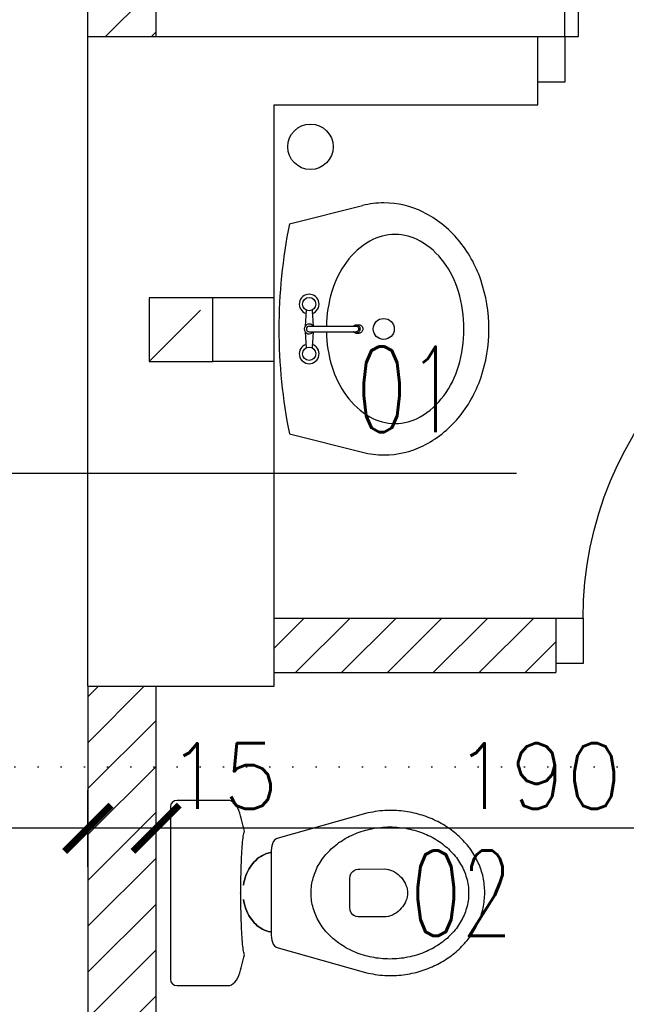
# Model space of a CAD drawing. Header units: millimetres. Extents: x 31969 to 285678, y -69766 to -5517.
# Tile 17 of 37: x 141971 to 142105, y -10573 to -10356. Entities that reach past the tile are written whole.
import ezdxf
from ezdxf.lldxf.tags import DXFTag

# ---------------------------------------------------------------- set-up
doc = ezdxf.new("R2010")
doc.units = ezdxf.units.MM
doc.linetypes.add('DOT', pattern=[0.25, 0, -0.25])
doc.linetypes.add('KRE_16_8', pattern=[24, 16, -8])
for name, color, linetype in [('a-opis 1', 3, 'Continuous'), ('a-opis 3', 15, 'Continuous'), ('a-opis technologii 2', 12, 'Continuous'), ('a-przekrój 1', 3, 'Continuous'), ('a-przekrój 2', 251, 'Continuous'), ('a-stolarka drzwiowa', 3, 'Continuous'), ('a-wentylacja', 3, 'Continuous'), ('a-wymiary', 11, 'Continuous'), ('a-wyposażenie', 84, 'Continuous'), ('a-ściany działowe projektowane', 5, 'Continuous'), ('a-ściany istniejące murowane', 6, 'Continuous')]:
    doc.layers.add(name, color=color, linetype=linetype)
doc.styles.add('MAREK', font='simplex.shx')
doc.styles.add('RS01507', font='romans.shx', dxfattribs={"width": 0.7, "height": 0.15})
tags = doc.linetypes.add('DASHED', pattern=[0.75, 0.5, -0.25]).pattern_tags.tags
tags[6:7] = [DXFTag(74, 4), DXFTag(75, 0), DXFTag(340, '0'), DXFTag(46, 1.0), DXFTag(50, 0.0), DXFTag(44, 0.0), DXFTag(45, 0.0)]
tags[4:5] = [DXFTag(74, 4), DXFTag(75, 0), DXFTag(340, '0'), DXFTag(46, 1.0), DXFTag(50, 0.0), DXFTag(44, 0.0), DXFTag(45, 0.0)]
doc.dimstyles.new('MAREK', dxfattribs={"dimscale": 0.85, "dimtxt": 17, "dimasz": 12, "dimexe": 10, "dimexo": 0.625, "dimgap": 5, "dimtad": 1, "dimdec": 1, "dimdsep": 46, "dimtxsty": 'MAREK', "dimblk1": 'ARCHTICK', "dimblk2": 'ARCHTICK', "dimsah": 1, "dimcen": 2.5, "dimdle": 10, "dimadec": 0, "dimazin": 0, "dimtfac": 1, "dimtdec": 1, "dimtmove": 1, "dimatfit": 3, "dimldrblk": 'ARCHTICK', "dimfxl": 0, "dimtolj": 1, "dimtzin": 0, "dimarcsym": 0})

# ---------------------------------------------------------------- blocks, each defined once
blk = doc.blocks.new('A$C742963B9')
at = {"layer": 'a-stolarka drzwiowa'}
for p, q in [((6, 88.49), (0, 88.49)), ((6, 78.49), (6, 88.49)), ((86, 78.49), (86, 88.49)), ((86, 88.49), (92, 88.49)), ((0, 78.49), (6, 78.49)), ((86, 78.49), (83, 78.49)), ((83, 78.49), (83, 0)), ((92, 78.49), (86, 78.49)), ((86, 78.49), (86, 0)), ((83, 0), (86, 0))]:
    blk.add_line(p, q, dxfattribs=at)
at = {"layer": 'a-stolarka drzwiowa', "linetype": 'DASHED', "lineweight": 25, "ltscale": 20}
blk.add_arc((84.5, 78.49), 78.5, 180, 268.9051, dxfattribs=at)
blk = doc.blocks.new('A$C42BE72CD')
at = {"layer": 'a-stolarka drzwiowa'}
for p, q in [((6, 99.95), (0, 99.95)), ((6, 89.95), (6, 99.95)), ((96, 89.95), (96, 99.95)), ((96, 99.95), (102, 99.95)), ((0, 89.95), (6, 89.95)), ((6, 89.95), (9, 89.95)), ((6, 89.95), (6, 0)), ((9, 89.95), (9, 0)), ((102, 89.95), (96, 89.95)), ((9, 0), (6, 0))]:
    blk.add_line(p, q, dxfattribs=at)
at = {"layer": 'a-stolarka drzwiowa', "linetype": 'DASHED', "lineweight": 25, "ltscale": 20}
blk.add_arc((6, 89.95), 90, 271.9102, 0, dxfattribs=at)
blk = doc.blocks.new('_ARCHTICK')
at = {"color": 0, "linetype": 'ByBlock', "const_width": 0.15}
blk.add_lwpolyline([(-0.5, -0.5), (0.5, 0.5)], dxfattribs=at)
blk = doc.blocks.new('*D1402')
at = {"layer": 'a-wymiary', "color": 0, "lineweight": -2, "ltscale": 100}
for p, q in [((142001.07, -10542.86), (142001.07, -10525.86)), ((142191.07, -10542.86), (142191.07, -10525.86)), ((142199.57, -10534.36), (141992.57, -10534.36))]:
    blk.add_line(p, q, dxfattribs=at)
at = {"layer": 'DEFPOINTS', "color": 0}
for p in [(142001.07, -10534.36), (142001.07, -10543.83), (142191.07, -10543.83)]:
    blk.add_point(p, dxfattribs=at)
at = {"layer": 'a-wymiary', "color": 0, "linetype": 'ByBlock', "lineweight": -2, "xscale": 10.2, "yscale": 10.2, "zscale": 10.2, "rotation": 180}
blk.add_blockref('_ARCHTICK', (142001.07, -10534.36), dxfattribs=at)
at = {"layer": 'a-wymiary', "color": 0, "linetype": 'ByBlock', "lineweight": -2, "xscale": 10.2, "yscale": 10.2, "zscale": 10.2}
blk.add_blockref('_ARCHTICK', (142191.07, -10534.36), dxfattribs=at)
at = {"layer": 'a-wymiary', "color": 0, "ltscale": 100, "insert": (142085.14, -10522.88), "char_height": 14.45, "attachment_point": 5, "style": 'MAREK'}
blk.add_mtext('\\A1;190', dxfattribs=at)
blk = doc.blocks.new('*D1403')
at = {"layer": 'a-wymiary', "color": 0, "lineweight": -2, "ltscale": 100}
for p, q in [((141986.07, -10542.36), (141986.07, -10525.86)), ((142001.07, -10542.86), (142001.07, -10525.86)), ((142009.57, -10534.36), (141977.57, -10534.36))]:
    blk.add_line(p, q, dxfattribs=at)
at = {"layer": 'DEFPOINTS', "color": 0}
for p in [(141986.07, -10534.36), (141986.07, -10542.89), (142001.07, -10543.83)]:
    blk.add_point(p, dxfattribs=at)
at = {"layer": 'a-wymiary', "color": 0, "linetype": 'ByBlock', "lineweight": -2, "xscale": 10.2, "yscale": 10.2, "zscale": 10.2, "rotation": 180}
blk.add_blockref('_ARCHTICK', (141986.07, -10534.36), dxfattribs=at)
at = {"layer": 'a-wymiary', "color": 0, "linetype": 'ByBlock', "lineweight": -2, "xscale": 10.2, "yscale": 10.2, "zscale": 10.2}
blk.add_blockref('_ARCHTICK', (142001.07, -10534.36), dxfattribs=at)
at = {"layer": 'a-wymiary', "color": 0, "ltscale": 100, "insert": (142015.76, -10522.88), "char_height": 14.45, "attachment_point": 5, "style": 'MAREK'}
blk.add_mtext('\\A1;15', dxfattribs=at)
blk = doc.blocks.new('*D1417')
at = {"layer": 'a-wymiary', "color": 0, "lineweight": -2, "ltscale": 100}
for p, q in [((140928.07, -10542.86), (140928.07, -10525.86)), ((141986.07, -10542.86), (141986.07, -10525.86)), ((141994.57, -10534.36), (140919.57, -10534.36))]:
    blk.add_line(p, q, dxfattribs=at)
at = {"layer": 'DEFPOINTS', "color": 0}
for p in [(140928.07, -10534.36), (140928.07, -10544.14), (141986.07, -10544.14)]:
    blk.add_point(p, dxfattribs=at)
at = {"layer": 'a-wymiary', "color": 0, "linetype": 'ByBlock', "lineweight": -2, "xscale": 10.2, "yscale": 10.2, "zscale": 10.2, "rotation": 180}
blk.add_blockref('_ARCHTICK', (140928.07, -10534.36), dxfattribs=at)
at = {"layer": 'a-wymiary', "color": 0, "linetype": 'ByBlock', "lineweight": -2, "xscale": 10.2, "yscale": 10.2, "zscale": 10.2}
blk.add_blockref('_ARCHTICK', (141986.07, -10534.36), dxfattribs=at)
at = {"layer": 'a-wymiary', "color": 0, "ltscale": 100, "insert": (141457.07, -10522.88), "char_height": 14.45, "attachment_point": 5, "style": 'MAREK'}
blk.add_mtext('\\A1;1058', dxfattribs=at)

msp = doc.modelspace()

# ---------------------------------------------------------------- hatches: boundary and pattern name
at = {"layer": 'a-przekrój 2', "ltscale": 0.1}
h = msp.add_hatch(dxfattribs=at)
h.set_pattern_fill('LINE', color=256, scale=2.25, angle=45)
h.paths.add_polyline_path([(142266.07, -10375.1), (142266.07, -10360.1), (142236.07, -10360.1), (142236.07, -10375.1)])
h.paths.add_polyline_path([(142181.07, -10500.1), (142191.07, -10500.1), (142191.07, -10488.1), (142181.07, -10488.1)])
h.paths.add_polyline_path([(142089.07, -10500.1), (142089.07, -10488.1), (142027.07, -10488.1), (142027.07, -10500.1)])
h.paths.add_polyline_path([(142001.07, -10503.1), (141986.07, -10503.1), (141986.07, -10593.1), (142001.07, -10593.1)])
h.paths.add_polyline_path([(142001.07, -10313.1), (141986.07, -10313.1), (141986.07, -10360.1), (142001.07, -10360.1)])

# ---------------------------------------------------------------- linework, layer by layer
at = {"layer": 'a-opis 1', "linetype": 'DOT', "ltscale": 20}
msp.add_line((142148.5, -10520.85), (141936.15, -10520.85), dxfattribs=at)
at = {"layer": 'a-opis 3'}
msp.add_line((141951.83, -10456.2), (142080.41, -10456.2), dxfattribs=at)
at = {"layer": 'a-przekrój 1', "ltscale": 100}
msp.add_circle((142035.06, -10384.35), 5, dxfattribs=at)
at = {"layer": 'a-wentylacja', "linetype": 'KRE_16_8'}
for p, q in [((141999.57, -10431.6), (142013.57, -10417.6)), ((142027.07, -10417.6), (142013.57, -10417.6)), ((142027.07, -10431.6), (142013.57, -10431.6))]:
    msp.add_line(p, q, dxfattribs=at)
msp.add_lwpolyline([(141999.57, -10431.6), (142013.57, -10431.6), (142013.57, -10417.6), (141999.57, -10417.6)], close=True, dxfattribs=at)
at = {"layer": 'a-wyposażenie'}
for p, q in [((142030.43, -10401.33), (142046.52, -10397.29)), ((142034.14, -10420.29), (142033.88, -10423.83)), ((142035.41, -10420.29), (142035.68, -10423.83)), ((142034.78, -10423.83), (142045.12, -10423.83)), ((142045.12, -10423.54), (142045.76, -10423.54)), ((142033.88, -10425.06), (142034.14, -10428.6)), ((142034.78, -10425.06), (142045.12, -10425.06)), ((142035.68, -10425.06), (142035.41, -10428.6)), ((142045.12, -10425.36), (142045.76, -10425.36)), ((142030.43, -10447.56), (142046.52, -10451.6)), ((142005.17, -10528.32), (142004.69, -10528.62)), ((142005.75, -10528.21), (142005.17, -10528.32)), ((142016.94, -10528.21), (142005.75, -10528.21)), ((142017.32, -10528.26), (142016.94, -10528.21)), ((142017.7, -10528.41), (142017.32, -10528.26)), ((142004.36, -10529.07), (142004.24, -10529.62)), ((142004.24, -10529.62), (142004.24, -10548.6)), ((142004.69, -10528.62), (142004.36, -10529.07)), ((142018.07, -10528.67), (142017.7, -10528.41)), ((142018.42, -10529), (142018.07, -10528.67)), ((142018.76, -10529.42), (142018.42, -10529)), ((142019.06, -10529.9), (142018.76, -10529.42)), ((142019.32, -10530.45), (142019.06, -10529.9)), ((142019.53, -10531.05), (142019.32, -10530.45)), ((142050.9, -10530.48), (142050.36, -10530.54)), ((142051.44, -10530.44), (142050.9, -10530.48)), ((142051.99, -10530.42), (142051.44, -10530.44)), ((142052.54, -10530.41), (142051.99, -10530.42)), ((142053.04, -10530.41), (142052.54, -10530.41)), ((142053.53, -10530.43), (142053.04, -10530.41)), ((142054.02, -10530.45), (142053.53, -10530.43)), ((142054.52, -10530.49), (142054.02, -10530.45)), ((142055, -10530.53), (142054.52, -10530.49)), ((142019.68, -10531.59), (142019.53, -10531.05)), ((142019.53, -10531.05), (142019.53, -10531.05)), ((142019.81, -10532.14), (142019.68, -10531.59)), ((142019.95, -10532.71), (142019.81, -10532.14)), ((142047.2, -10531.1), (142027.97, -10536.52)), ((142047.72, -10530.99), (142047.2, -10531.1)), ((142048.24, -10530.88), (142047.72, -10530.99)), ((142048.76, -10530.78), (142048.24, -10530.88)), ((142049.29, -10530.69), (142048.76, -10530.78)), ((142049.82, -10530.61), (142049.29, -10530.69)), ((142050.36, -10530.54), (142049.82, -10530.61)), ((142055.49, -10530.59), (142055, -10530.53)), ((142055.97, -10530.65), (142055.49, -10530.59)), ((142056.44, -10530.73), (142055.97, -10530.65)), ((142056.92, -10530.81), (142056.44, -10530.73)), ((142057.38, -10530.9), (142056.92, -10530.81)), ((142057.85, -10531), (142057.38, -10530.9)), ((142058.31, -10531.11), (142057.85, -10531)), ((142058.77, -10531.23), (142058.31, -10531.11)), ((142059.22, -10531.36), (142058.77, -10531.23)), ((142059.67, -10531.5), (142059.22, -10531.36)), ((142060.11, -10531.64), (142059.67, -10531.5)), ((142060.55, -10531.79), (142060.11, -10531.64)), ((142060.98, -10531.96), (142060.55, -10531.79)), ((142061.41, -10532.13), (142060.98, -10531.96)), ((142061.83, -10532.3), (142061.41, -10532.13)), ((142062.25, -10532.49), (142061.83, -10532.3)), ((142062.66, -10532.68), (142062.25, -10532.49)), ((142063.07, -10532.89), (142062.66, -10532.68)), ((142020.08, -10533.28), (142019.95, -10532.71)), ((142020.22, -10533.86), (142020.08, -10533.28)), ((142020.38, -10534.43), (142020.22, -10533.86)), ((142020.56, -10535), (142020.38, -10534.43)), ((142046.7, -10534.92), (142047.16, -10534.79)), ((142047.16, -10534.79), (142047.63, -10534.66)), ((142047.63, -10534.66), (142048.1, -10534.55)), ((142048.1, -10534.55), (142048.57, -10534.45)), ((142048.57, -10534.45), (142049.05, -10534.36)), ((142049.05, -10534.36), (142049.54, -10534.29)), ((142049.54, -10534.29), (142050.03, -10534.22)), ((142050.03, -10534.22), (142050.52, -10534.17)), ((142050.52, -10534.17), (142051.02, -10534.12)), ((142051.02, -10534.12), (142051.52, -10534.09)), ((142051.52, -10534.09), (142052.03, -10534.07)), ((142052.03, -10534.07), (142052.54, -10534.07)), ((142052.54, -10534.07), (142052.54, -10534.07)), ((142052.54, -10534.07), (142053.05, -10534.07)), ((142053.05, -10534.07), (142053.55, -10534.09)), ((142053.55, -10534.09), (142054.06, -10534.12)), ((142054.06, -10534.12), (142054.55, -10534.17)), ((142054.55, -10534.17), (142055.05, -10534.22)), ((142055.05, -10534.22), (142055.54, -10534.29)), ((142055.54, -10534.29), (142056.02, -10534.36)), ((142056.02, -10534.36), (142056.5, -10534.45)), ((142056.5, -10534.45), (142056.98, -10534.55)), ((142056.98, -10534.55), (142057.45, -10534.66)), ((142057.45, -10534.66), (142057.91, -10534.79)), ((142057.91, -10534.79), (142058.37, -10534.92)), ((142063.47, -10533.09), (142063.07, -10532.89)), ((142063.86, -10533.31), (142063.47, -10533.09)), ((142064.25, -10533.53), (142063.86, -10533.31)), ((142064.64, -10533.77), (142064.25, -10533.53)), ((142065.01, -10534), (142064.64, -10533.77)), ((142065.38, -10534.25), (142065.01, -10534)), ((142065.75, -10534.5), (142065.38, -10534.25)), ((142066.1, -10534.76), (142065.75, -10534.5)), ((142066.45, -10535.03), (142066.1, -10534.76)), ((142020.13, -10537.37), (142020.18, -10536.92)), ((142020.18, -10536.92), (142020.22, -10536.5)), ((142020.22, -10536.5), (142020.27, -10536.13)), ((142020.27, -10536.13), (142020.33, -10535.8)), ((142020.33, -10535.8), (142020.38, -10535.52)), ((142020.38, -10535.52), (142020.44, -10535.3)), ((142020.44, -10535.3), (142020.5, -10535.12)), ((142020.5, -10535.12), (142020.56, -10535)), ((142020.56, -10535), (142020.56, -10535)), ((142027.15, -10536.98), (142026.88, -10537.33)), ((142027.51, -10536.71), (142027.15, -10536.98)), ((142027.97, -10536.52), (142027.51, -10536.71)), ((142041.71, -10537.27), (142042.08, -10537.02)), ((142042.08, -10537.02), (142042.47, -10536.78)), ((142042.47, -10536.78), (142042.86, -10536.55)), ((142042.86, -10536.55), (142043.26, -10536.34)), ((142043.26, -10536.34), (142043.66, -10536.12)), ((142043.66, -10536.12), (142044.08, -10535.92)), ((142044.08, -10535.92), (142044.5, -10535.73)), ((142044.5, -10535.73), (142044.93, -10535.55)), ((142044.93, -10535.55), (142045.36, -10535.38)), ((142045.36, -10535.38), (142045.8, -10535.21)), ((142045.8, -10535.21), (142046.25, -10535.06)), ((142046.25, -10535.06), (142046.7, -10534.92)), ((142058.37, -10534.92), (142058.83, -10535.06)), ((142058.83, -10535.06), (142059.27, -10535.21)), ((142059.27, -10535.21), (142059.71, -10535.38)), ((142059.71, -10535.38), (142060.15, -10535.55)), ((142060.15, -10535.55), (142060.58, -10535.73)), ((142060.58, -10535.73), (142061, -10535.92)), ((142061, -10535.92), (142061.41, -10536.12)), ((142061.41, -10536.12), (142061.82, -10536.34)), ((142061.82, -10536.34), (142062.22, -10536.55)), ((142062.22, -10536.55), (142062.61, -10536.78)), ((142062.61, -10536.78), (142062.99, -10537.02)), ((142062.99, -10537.02), (142063.37, -10537.27)), ((142066.8, -10535.3), (142066.45, -10535.03)), ((142067.13, -10535.58), (142066.8, -10535.3)), ((142067.46, -10535.86), (142067.13, -10535.58)), ((142067.78, -10536.15), (142067.46, -10535.86)), ((142068.1, -10536.45), (142067.78, -10536.15)), ((142068.41, -10536.75), (142068.1, -10536.45)), ((142068.7, -10537.06), (142068.41, -10536.75)), ((142019.97, -10539.47), (142020.01, -10538.91)), ((142020.01, -10538.91), (142020.05, -10538.36)), ((142020.05, -10538.36), (142020.09, -10537.85)), ((142020.09, -10537.85), (142020.13, -10537.37)), ((142026.47, -10538.72), (142026.43, -10539.27)), ((142026.55, -10538.21), (142026.47, -10538.72)), ((142026.68, -10537.75), (142026.55, -10538.21)), ((142026.88, -10537.33), (142026.68, -10537.75)), ((142039.32, -10539.21), (142039.64, -10538.91)), ((142039.64, -10538.91), (142039.96, -10538.62)), ((142039.96, -10538.62), (142040.29, -10538.33)), ((142040.29, -10538.33), (142040.63, -10538.05)), ((142040.63, -10538.05), (142040.98, -10537.78)), ((142040.98, -10537.78), (142041.34, -10537.52)), ((142041.34, -10537.52), (142041.71, -10537.27)), ((142063.37, -10537.27), (142063.74, -10537.52)), ((142063.74, -10537.52), (142064.09, -10537.78)), ((142064.09, -10537.78), (142064.44, -10538.05)), ((142064.44, -10538.05), (142064.78, -10538.33)), ((142064.78, -10538.33), (142065.12, -10538.62)), ((142065.12, -10538.62), (142065.44, -10538.91)), ((142065.44, -10538.91), (142065.75, -10539.21)), ((142069, -10537.38), (142068.7, -10537.06)), ((142069.28, -10537.7), (142069, -10537.38)), ((142069.55, -10538.03), (142069.28, -10537.7)), ((142069.82, -10538.36), (142069.55, -10538.03)), ((142070.08, -10538.69), (142069.82, -10538.36)), ((142070.33, -10539.04), (142070.08, -10538.69)), ((142070.57, -10539.38), (142070.33, -10539.04)), ((142019.85, -10541.91), (142019.88, -10541.28)), ((142019.88, -10541.28), (142019.91, -10540.67)), ((142019.91, -10540.67), (142019.94, -10540.06)), ((142019.94, -10540.06), (142019.97, -10539.47)), ((142023.36, -10541.09), (142023.01, -10541.41)), ((142023.01, -10541.41), (142023.36, -10541.09)), ((142023.73, -10540.8), (142023.36, -10541.09)), ((142023.36, -10541.09), (142023.73, -10540.8)), ((142024.12, -10540.54), (142023.73, -10540.8)), ((142023.73, -10540.8), (142024.12, -10540.54)), ((142024.51, -10540.31), (142024.12, -10540.54)), ((142024.12, -10540.54), (142024.51, -10540.31)), ((142024.93, -10540.11), (142024.51, -10540.31)), ((142024.51, -10540.31), (142024.93, -10540.11)), ((142025.35, -10539.94), (142024.93, -10540.11)), ((142024.93, -10540.11), (142025.35, -10539.94)), ((142025.78, -10539.8), (142025.35, -10539.94)), ((142025.35, -10539.94), (142025.78, -10539.8)), ((142026.23, -10539.7), (142025.78, -10539.8)), ((142025.78, -10539.8), (142026.23, -10539.7)), ((142026.42, -10539.83), (142026.41, -10540.4)), ((142026.41, -10540.4), (142026.41, -10548.51)), ((142026.43, -10539.27), (142026.42, -10539.83)), ((142037.42, -10541.51), (142037.66, -10541.16)), ((142037.66, -10541.16), (142037.91, -10540.82)), ((142037.91, -10540.82), (142038.17, -10540.48)), ((142038.17, -10540.48), (142038.44, -10540.16)), ((142038.44, -10540.16), (142038.73, -10539.83)), ((142038.73, -10539.83), (142039.02, -10539.52)), ((142039.02, -10539.52), (142039.32, -10539.21)), ((142065.75, -10539.21), (142066.06, -10539.52)), ((142066.06, -10539.52), (142066.35, -10539.83)), ((142066.35, -10539.83), (142066.63, -10540.16)), ((142066.63, -10540.16), (142066.9, -10540.48)), ((142066.9, -10540.48), (142067.17, -10540.82)), ((142067.17, -10540.82), (142067.42, -10541.16)), ((142067.42, -10541.16), (142067.66, -10541.51)), ((142070.8, -10539.74), (142070.57, -10539.38)), ((142071.03, -10540.09), (142070.8, -10539.74)), ((142071.24, -10540.46), (142071.03, -10540.09)), ((142071.45, -10540.82), (142071.24, -10540.46)), ((142071.64, -10541.19), (142071.45, -10540.82)), ((142071.83, -10541.57), (142071.64, -10541.19)), ((142019.79, -10543.83), (142019.81, -10543.19)), ((142019.81, -10543.19), (142019.83, -10542.55)), ((142019.83, -10542.55), (142019.85, -10541.91)), ((142021.5, -10543.35), (142021.26, -10543.8)), ((142021.26, -10543.8), (142021.5, -10543.35)), ((142021.77, -10542.91), (142021.5, -10543.35)), ((142021.5, -10543.35), (142021.77, -10542.91)), ((142022.05, -10542.5), (142021.77, -10542.91)), ((142021.77, -10542.91), (142022.05, -10542.5)), ((142022.35, -10542.11), (142022.05, -10542.5)), ((142022.05, -10542.5), (142022.35, -10542.11)), ((142022.67, -10541.75), (142022.35, -10542.11)), ((142022.35, -10542.11), (142022.67, -10541.75)), ((142023.01, -10541.41), (142022.67, -10541.75)), ((142022.67, -10541.75), (142023.01, -10541.41)), ((142036.22, -10543.71), (142036.39, -10543.33)), ((142036.39, -10543.33), (142036.57, -10542.95)), ((142036.57, -10542.95), (142036.77, -10542.58)), ((142036.77, -10542.58), (142036.97, -10542.22)), ((142036.97, -10542.22), (142037.19, -10541.86)), ((142037.19, -10541.86), (142037.42, -10541.51)), ((142044.74, -10543.57), (142045.15, -10543.42)), ((142045.15, -10543.42), (142045.55, -10543.34)), ((142045.55, -10543.34), (142045.91, -10543.33)), ((142045.91, -10543.33), (142051.29, -10543.31)), ((142051.29, -10543.31), (142051.77, -10543.34)), ((142051.77, -10543.34), (142052.24, -10543.43)), ((142052.24, -10543.43), (142052.71, -10543.56)), ((142067.66, -10541.51), (142067.89, -10541.86)), ((142067.89, -10541.86), (142068.1, -10542.22)), ((142068.1, -10542.22), (142068.31, -10542.58)), ((142068.31, -10542.58), (142068.51, -10542.95)), ((142068.51, -10542.95), (142068.69, -10543.33)), ((142068.69, -10543.33), (142068.86, -10543.71)), ((142072, -10541.95), (142071.83, -10541.57)), ((142072.17, -10542.33), (142072, -10541.95)), ((142072.33, -10542.72), (142072.17, -10542.33)), ((142072.48, -10543.11), (142072.33, -10542.72)), ((142072.61, -10543.51), (142072.48, -10543.11)), ((142072.74, -10543.9), (142072.61, -10543.51)), ((142019.76, -10545.73), (142019.77, -10545.11)), ((142019.77, -10545.11), (142019.78, -10544.47)), ((142019.78, -10544.47), (142019.79, -10543.83)), ((142020.68, -10545.26), (142020.53, -10545.78)), ((142020.53, -10545.78), (142020.68, -10545.26)), ((142020.85, -10544.76), (142020.68, -10545.26)), ((142020.68, -10545.26), (142020.85, -10544.76)), ((142021.04, -10544.27), (142020.85, -10544.76)), ((142020.85, -10544.76), (142021.04, -10544.27)), ((142021.26, -10543.8), (142021.04, -10544.27)), ((142021.04, -10544.27), (142021.26, -10543.8)), ((142035.47, -10546.08), (142035.56, -10545.68)), ((142035.56, -10545.68), (142035.66, -10545.27)), ((142035.66, -10545.27), (142035.78, -10544.87)), ((142035.78, -10544.87), (142035.92, -10544.48)), ((142035.92, -10544.48), (142036.06, -10544.09)), ((142036.06, -10544.09), (142036.22, -10543.71)), ((142043.73, -10545.51), (142043.81, -10544.78)), ((142043.73, -10548.36), (142043.73, -10545.51)), ((142043.81, -10544.78), (142044.03, -10544.23)), ((142044.03, -10544.23), (142044.36, -10543.84)), ((142044.36, -10543.84), (142044.74, -10543.57)), ((142052.71, -10543.56), (142053.15, -10543.75)), ((142053.15, -10543.75), (142053.58, -10543.97)), ((142053.58, -10543.97), (142053.99, -10544.23)), ((142053.99, -10544.23), (142054.37, -10544.53)), ((142054.37, -10544.53), (142054.73, -10544.86)), ((142054.73, -10544.86), (142055.07, -10545.22)), ((142055.07, -10545.22), (142055.37, -10545.6)), ((142055.37, -10545.6), (142055.64, -10546)), ((142068.86, -10543.71), (142069.02, -10544.09)), ((142069.02, -10544.09), (142069.16, -10544.48)), ((142069.16, -10544.48), (142069.29, -10544.87)), ((142069.29, -10544.87), (142069.41, -10545.27)), ((142069.41, -10545.27), (142069.52, -10545.68)), ((142069.52, -10545.68), (142069.61, -10546.08)), ((142072.86, -10544.31), (142072.74, -10543.9)), ((142072.97, -10544.71), (142072.86, -10544.31)), ((142073.06, -10545.12), (142072.97, -10544.71)), ((142073.15, -10545.54), (142073.06, -10545.12)), ((142073.22, -10545.95), (142073.15, -10545.54)), ((142019.75, -10546.34), (142019.76, -10545.73)), ((142019.75, -10546.94), (142019.75, -10546.34)), ((142019.75, -10547.52), (142019.75, -10546.94)), ((142019.75, -10548.07), (142019.75, -10547.52)), ((142020.41, -10546.32), (142020.31, -10546.86)), ((142020.31, -10546.86), (142020.41, -10546.32)), ((142020.53, -10545.78), (142020.41, -10546.32)), ((142020.41, -10546.32), (142020.53, -10545.78)), ((142035.21, -10548.17), (142035.23, -10547.75)), ((142035.23, -10547.75), (142035.27, -10547.32)), ((142035.27, -10547.32), (142035.32, -10546.91)), ((142035.32, -10546.91), (142035.39, -10546.49)), ((142035.39, -10546.49), (142035.47, -10546.08)), ((142055.64, -10546), (142055.88, -10546.41)), ((142055.88, -10546.41), (142056.08, -10546.84)), ((142056.08, -10546.84), (142056.24, -10547.28)), ((142056.24, -10547.28), (142056.36, -10547.72)), ((142056.36, -10547.72), (142056.43, -10548.16)), ((142069.61, -10546.08), (142069.69, -10546.49)), ((142069.69, -10546.49), (142069.75, -10546.91)), ((142069.75, -10546.91), (142069.81, -10547.32)), ((142069.81, -10547.32), (142069.84, -10547.75)), ((142069.84, -10547.75), (142069.86, -10548.17)), ((142073.28, -10546.37), (142073.22, -10545.95)), ((142073.33, -10546.79), (142073.28, -10546.37)), ((142073.38, -10547.22), (142073.33, -10546.79)), ((142073.4, -10547.64), (142073.38, -10547.22)), ((142073.42, -10548.07), (142073.4, -10547.64)), ((142004.24, -10548.6), (142004.24, -10567.58)), ((142019.68, -10548.6), (142019.68, -10548.53)), ((142019.76, -10548.6), (142019.75, -10548.07)), ((142019.75, -10549.12), (142019.76, -10548.6)), ((142019.75, -10549.68), (142019.75, -10549.12)), ((142019.75, -10550.25), (142019.75, -10549.68)), ((142019.76, -10548.6), (142019.76, -10548.6)), ((142020.31, -10550.01), (142020.41, -10550.56)), ((142020.41, -10550.56), (142020.31, -10550.01)), ((142026.41, -10548.51), (142026.41, -10556.78)), ((142035.21, -10548.6), (142035.21, -10548.17)), ((142035.21, -10549.02), (142035.21, -10548.6)), ((142035.21, -10548.6), (142035.21, -10548.6)), ((142035.23, -10549.45), (142035.21, -10549.02)), ((142035.27, -10549.87), (142035.23, -10549.45)), ((142035.32, -10550.29), (142035.27, -10549.87)), ((142043.73, -10551.69), (142043.73, -10548.36)), ((142056.24, -10549.91), (142056.08, -10550.35)), ((142056.35, -10549.47), (142056.24, -10549.91)), ((142056.43, -10549.03), (142056.35, -10549.47)), ((142056.43, -10548.16), (142056.45, -10548.59)), ((142056.45, -10548.59), (142056.43, -10549.03)), ((142069.81, -10549.87), (142069.75, -10550.29)), ((142069.84, -10549.45), (142069.81, -10549.87)), ((142069.86, -10549.02), (142069.84, -10549.45)), ((142069.86, -10548.17), (142069.87, -10548.6)), ((142069.87, -10548.6), (142069.86, -10549.02)), ((142069.87, -10548.6), (142069.87, -10548.6)), ((142073.33, -10550.22), (142073.38, -10549.8)), ((142073.38, -10549.8), (142073.4, -10549.37)), ((142073.4, -10549.37), (142073.42, -10548.94)), ((142073.43, -10548.51), (142073.42, -10548.07)), ((142073.42, -10548.94), (142073.43, -10548.51)), ((142019.75, -10550.85), (142019.75, -10550.25)), ((142019.76, -10551.46), (142019.75, -10550.85)), ((142019.77, -10552.09), (142019.76, -10551.46)), ((142019.78, -10552.72), (142019.77, -10552.09)), ((142020.41, -10550.56), (142020.53, -10551.09)), ((142020.53, -10551.09), (142020.41, -10550.56)), ((142020.53, -10551.09), (142020.68, -10551.61)), ((142020.68, -10551.61), (142020.53, -10551.09)), ((142020.68, -10551.61), (142020.85, -10552.12)), ((142020.85, -10552.12), (142020.68, -10551.61)), ((142020.85, -10552.12), (142021.04, -10552.61)), ((142021.04, -10552.61), (142020.85, -10552.12)), ((142035.39, -10550.7), (142035.32, -10550.29)), ((142035.47, -10551.11), (142035.39, -10550.7)), ((142035.56, -10551.52), (142035.47, -10551.11)), ((142035.66, -10551.92), (142035.56, -10551.52)), ((142035.78, -10552.32), (142035.66, -10551.92)), ((142043.81, -10552.42), (142043.73, -10551.69)), ((142055.06, -10551.97), (142054.73, -10552.33)), ((142055.37, -10551.59), (142055.06, -10551.97)), ((142055.64, -10551.19), (142055.37, -10551.59)), ((142055.88, -10550.78), (142055.64, -10551.19)), ((142056.08, -10550.35), (142055.88, -10550.78)), ((142069.41, -10551.92), (142069.29, -10552.32)), ((142069.52, -10551.52), (142069.41, -10551.92)), ((142069.61, -10551.11), (142069.52, -10551.52)), ((142069.69, -10550.7), (142069.61, -10551.11)), ((142069.75, -10550.29), (142069.69, -10550.7)), ((142072.97, -10552.31), (142073.06, -10551.9)), ((142073.06, -10551.9), (142073.15, -10551.48)), ((142073.15, -10551.48), (142073.22, -10551.06)), ((142073.22, -10551.06), (142073.28, -10550.64)), ((142073.28, -10550.64), (142073.33, -10550.22)), ((142019.79, -10553.36), (142019.78, -10552.72)), ((142019.81, -10554), (142019.79, -10553.36)), ((142019.83, -10554.64), (142019.81, -10554)), ((142021.04, -10552.61), (142021.26, -10553.08)), ((142021.26, -10553.08), (142021.04, -10552.61)), ((142021.26, -10553.08), (142021.5, -10553.53)), ((142021.5, -10553.53), (142021.26, -10553.08)), ((142021.5, -10553.53), (142021.77, -10553.96)), ((142021.77, -10553.96), (142021.5, -10553.53)), ((142021.77, -10553.96), (142022.05, -10554.37)), ((142022.05, -10554.37), (142021.77, -10553.96)), ((142035.92, -10552.71), (142035.78, -10552.32)), ((142036.06, -10553.1), (142035.92, -10552.71)), ((142036.22, -10553.49), (142036.06, -10553.1)), ((142036.39, -10553.87), (142036.22, -10553.49)), ((142036.57, -10554.24), (142036.39, -10553.87)), ((142036.77, -10554.61), (142036.57, -10554.24)), ((142044.03, -10552.97), (142043.81, -10552.42)), ((142044.35, -10553.37), (142044.03, -10552.97)), ((142044.74, -10553.63), (142044.35, -10553.37)), ((142045.15, -10553.78), (142044.74, -10553.63)), ((142045.54, -10553.86), (142045.15, -10553.78)), ((142045.89, -10553.87), (142045.54, -10553.86)), ((142051.26, -10553.87), (142045.89, -10553.87)), ((142051.75, -10553.85), (142051.26, -10553.87)), ((142052.22, -10553.76), (142051.75, -10553.85)), ((142052.69, -10553.63), (142052.22, -10553.76)), ((142053.14, -10553.45), (142052.69, -10553.63)), ((142053.57, -10553.22), (142053.14, -10553.45)), ((142053.98, -10552.96), (142053.57, -10553.22)), ((142054.36, -10552.66), (142053.98, -10552.96)), ((142054.73, -10552.33), (142054.36, -10552.66)), ((142068.51, -10554.24), (142068.31, -10554.61)), ((142068.69, -10553.87), (142068.51, -10554.24)), ((142068.86, -10553.49), (142068.69, -10553.87)), ((142069.02, -10553.1), (142068.86, -10553.49)), ((142069.16, -10552.71), (142069.02, -10553.1)), ((142069.29, -10552.32), (142069.16, -10552.71)), ((142072.17, -10554.7), (142072.33, -10554.31)), ((142072.33, -10554.31), (142072.48, -10553.92)), ((142072.48, -10553.92), (142072.61, -10553.52)), ((142072.61, -10553.52), (142072.74, -10553.12)), ((142072.74, -10553.12), (142072.86, -10552.72)), ((142072.86, -10552.72), (142072.97, -10552.31)), ((142019.85, -10555.28), (142019.83, -10554.64)), ((142019.88, -10555.91), (142019.85, -10555.28)), ((142019.91, -10556.53), (142019.88, -10555.91)), ((142019.94, -10557.13), (142019.91, -10556.53)), ((142022.05, -10554.37), (142022.35, -10554.76)), ((142022.35, -10554.76), (142022.05, -10554.37)), ((142022.35, -10554.76), (142022.67, -10555.13)), ((142022.67, -10555.13), (142022.35, -10554.76)), ((142022.67, -10555.13), (142023.01, -10555.47)), ((142023.01, -10555.47), (142022.67, -10555.13)), ((142023.01, -10555.47), (142023.36, -10555.79)), ((142023.36, -10555.79), (142023.01, -10555.47)), ((142023.36, -10555.79), (142023.73, -10556.07)), ((142023.73, -10556.07), (142023.36, -10555.79)), ((142023.73, -10556.07), (142024.12, -10556.33)), ((142024.12, -10556.33), (142023.73, -10556.07)), ((142024.12, -10556.33), (142024.51, -10556.57)), ((142024.51, -10556.57), (142024.12, -10556.33)), ((142036.97, -10554.98), (142036.77, -10554.61)), ((142037.19, -10555.34), (142036.97, -10554.98)), ((142037.42, -10555.69), (142037.19, -10555.34)), ((142037.66, -10556.04), (142037.42, -10555.69)), ((142037.91, -10556.38), (142037.66, -10556.04)), ((142038.17, -10556.71), (142037.91, -10556.38)), ((142067.17, -10556.38), (142066.9, -10556.71)), ((142067.42, -10556.04), (142067.17, -10556.38)), ((142067.66, -10555.69), (142067.42, -10556.04)), ((142067.89, -10555.34), (142067.66, -10555.69)), ((142068.1, -10554.98), (142067.89, -10555.34)), ((142068.31, -10554.61), (142068.1, -10554.98)), ((142071.24, -10556.59), (142071.45, -10556.22)), ((142071.45, -10556.22), (142071.64, -10555.85)), ((142071.64, -10555.85), (142071.83, -10555.47)), ((142071.83, -10555.47), (142072, -10555.09)), ((142072, -10555.09), (142072.17, -10554.7)), ((142019.97, -10557.72), (142019.94, -10557.13)), ((142020.01, -10558.29), (142019.97, -10557.72)), ((142020.05, -10558.83), (142020.01, -10558.29)), ((142024.51, -10556.57), (142024.93, -10556.77)), ((142024.93, -10556.77), (142024.51, -10556.57)), ((142024.93, -10556.77), (142025.35, -10556.94)), ((142025.35, -10556.94), (142024.93, -10556.77)), ((142025.35, -10556.94), (142025.78, -10557.07)), ((142025.78, -10557.07), (142025.35, -10556.94)), ((142025.78, -10557.07), (142026.23, -10557.18)), ((142026.23, -10557.18), (142025.78, -10557.07)), ((142026.41, -10556.78), (142026.42, -10557.33)), ((142026.42, -10557.33), (142026.43, -10557.89)), ((142026.43, -10557.89), (142026.47, -10558.44)), ((142026.47, -10558.44), (142026.55, -10558.96)), ((142038.44, -10557.04), (142038.17, -10556.71)), ((142038.73, -10557.36), (142038.44, -10557.04)), ((142039.02, -10557.68), (142038.73, -10557.36)), ((142039.32, -10557.98), (142039.02, -10557.68)), ((142039.64, -10558.28), (142039.32, -10557.98)), ((142039.96, -10558.58), (142039.64, -10558.28)), ((142040.29, -10558.86), (142039.96, -10558.58)), ((142065.12, -10558.58), (142064.78, -10558.86)), ((142065.44, -10558.28), (142065.12, -10558.58)), ((142065.75, -10557.98), (142065.44, -10558.28)), ((142066.06, -10557.68), (142065.75, -10557.98)), ((142066.35, -10557.36), (142066.06, -10557.68)), ((142066.63, -10557.04), (142066.35, -10557.36)), ((142066.9, -10556.71), (142066.63, -10557.04)), ((142069.82, -10558.71), (142070.08, -10558.37)), ((142070.08, -10558.37), (142070.33, -10558.03)), ((142070.33, -10558.03), (142070.57, -10557.68)), ((142070.57, -10557.68), (142070.8, -10557.32)), ((142070.8, -10557.32), (142071.03, -10556.96)), ((142071.03, -10556.96), (142071.24, -10556.59)), ((142020.09, -10559.34), (142020.05, -10558.83)), ((142020.13, -10559.83), (142020.09, -10559.34)), ((142020.18, -10560.28), (142020.13, -10559.83)), ((142020.22, -10560.69), (142020.18, -10560.28)), ((142020.27, -10561.06), (142020.22, -10560.69)), ((142026.55, -10558.96), (142026.67, -10559.45)), ((142026.67, -10559.45), (142026.86, -10559.87)), ((142026.86, -10559.87), (142027.13, -10560.23)), ((142027.13, -10560.23), (142027.48, -10560.5)), ((142027.48, -10560.5), (142027.93, -10560.67)), ((142027.93, -10560.67), (142047.2, -10566.09)), ((142040.63, -10559.14), (142040.29, -10558.86)), ((142040.98, -10559.41), (142040.63, -10559.14)), ((142041.34, -10559.67), (142040.98, -10559.41)), ((142041.71, -10559.93), (142041.34, -10559.67)), ((142042.08, -10560.17), (142041.71, -10559.93)), ((142042.47, -10560.41), (142042.08, -10560.17)), ((142042.86, -10560.64), (142042.47, -10560.41)), ((142043.26, -10560.86), (142042.86, -10560.64)), ((142043.66, -10561.07), (142043.26, -10560.86)), ((142061.82, -10560.86), (142061.41, -10561.07)), ((142062.22, -10560.64), (142061.82, -10560.86)), ((142062.61, -10560.41), (142062.22, -10560.64)), ((142062.99, -10560.17), (142062.61, -10560.41)), ((142063.37, -10559.93), (142062.99, -10560.17)), ((142063.74, -10559.67), (142063.37, -10559.93)), ((142064.09, -10559.41), (142063.74, -10559.67)), ((142064.44, -10559.14), (142064.09, -10559.41)), ((142064.78, -10558.86), (142064.44, -10559.14)), ((142067.78, -10560.94), (142068.1, -10560.64)), ((142068.1, -10560.64), (142068.41, -10560.33)), ((142068.41, -10560.33), (142068.7, -10560.02)), ((142068.7, -10560.02), (142069, -10559.7)), ((142069, -10559.7), (142069.28, -10559.38)), ((142069.28, -10559.38), (142069.55, -10559.05)), ((142069.55, -10559.05), (142069.82, -10558.71)), ((142020.22, -10563.34), (142020.38, -10562.76)), ((142020.33, -10561.39), (142020.27, -10561.06)), ((142020.38, -10561.67), (142020.33, -10561.39)), ((142020.44, -10561.9), (142020.38, -10561.67)), ((142020.38, -10562.76), (142020.56, -10562.19)), ((142020.5, -10562.07), (142020.44, -10561.9)), ((142020.56, -10562.19), (142020.5, -10562.07)), ((142020.56, -10562.19), (142020.56, -10562.19)), ((142044.08, -10561.27), (142043.66, -10561.07)), ((142044.5, -10561.46), (142044.08, -10561.27)), ((142044.93, -10561.65), (142044.5, -10561.46)), ((142045.36, -10561.82), (142044.93, -10561.65)), ((142045.8, -10561.98), (142045.36, -10561.82)), ((142046.25, -10562.13), (142045.8, -10561.98)), ((142046.7, -10562.28), (142046.25, -10562.13)), ((142047.16, -10562.41), (142046.7, -10562.28)), ((142047.63, -10562.53), (142047.16, -10562.41)), ((142048.1, -10562.64), (142047.63, -10562.53)), ((142048.57, -10562.74), (142048.1, -10562.64)), ((142049.05, -10562.83), (142048.57, -10562.74)), ((142049.54, -10562.91), (142049.05, -10562.83)), ((142050.03, -10562.97), (142049.54, -10562.91)), ((142050.52, -10563.03), (142050.03, -10562.97)), ((142051.02, -10563.07), (142050.52, -10563.03)), ((142054.55, -10563.03), (142054.06, -10563.07)), ((142055.05, -10562.97), (142054.55, -10563.03)), ((142055.54, -10562.91), (142055.05, -10562.97)), ((142056.02, -10562.83), (142055.54, -10562.91)), ((142056.5, -10562.74), (142056.02, -10562.83)), ((142056.98, -10562.64), (142056.5, -10562.74)), ((142057.45, -10562.53), (142056.98, -10562.64)), ((142057.91, -10562.41), (142057.45, -10562.53)), ((142058.37, -10562.28), (142057.91, -10562.41)), ((142058.83, -10562.13), (142058.37, -10562.28)), ((142059.27, -10561.98), (142058.83, -10562.13)), ((142059.71, -10561.82), (142059.27, -10561.98)), ((142060.15, -10561.65), (142059.71, -10561.82)), ((142060.58, -10561.46), (142060.15, -10561.65)), ((142061, -10561.27), (142060.58, -10561.46)), ((142061.41, -10561.07), (142061, -10561.27)), ((142065.01, -10563.12), (142065.38, -10562.88)), ((142065.38, -10562.88), (142065.75, -10562.62)), ((142065.75, -10562.62), (142066.1, -10562.36)), ((142066.1, -10562.36), (142066.45, -10562.09)), ((142066.45, -10562.09), (142066.8, -10561.81)), ((142066.8, -10561.81), (142067.13, -10561.53)), ((142067.13, -10561.53), (142067.46, -10561.24)), ((142067.46, -10561.24), (142067.78, -10560.94)), ((142019.68, -10565.61), (142019.81, -10565.05)), ((142019.81, -10565.05), (142019.95, -10564.49)), ((142019.95, -10564.49), (142020.08, -10563.91)), ((142020.08, -10563.91), (142020.22, -10563.34)), ((142051.52, -10563.1), (142051.02, -10563.07)), ((142052.03, -10563.12), (142051.52, -10563.1)), ((142052.54, -10563.13), (142052.03, -10563.12)), ((142053.05, -10563.12), (142052.54, -10563.13)), ((142052.54, -10563.13), (142052.54, -10563.13)), ((142053.55, -10563.1), (142053.05, -10563.12)), ((142054.06, -10563.07), (142053.55, -10563.1)), ((142060.98, -10565.21), (142061.41, -10565.03)), ((142061.41, -10565.03), (142061.83, -10564.85)), ((142061.83, -10564.85), (142062.25, -10564.66)), ((142062.25, -10564.66), (142062.66, -10564.47)), ((142062.66, -10564.47), (142063.07, -10564.26)), ((142063.07, -10564.26), (142063.47, -10564.05)), ((142063.47, -10564.05), (142063.86, -10563.83)), ((142063.86, -10563.83), (142064.25, -10563.6)), ((142064.25, -10563.6), (142064.64, -10563.37)), ((142064.64, -10563.37), (142065.01, -10563.12)), ((142018.76, -10567.78), (142019.06, -10567.29)), ((142019.06, -10567.29), (142019.32, -10566.74)), ((142019.32, -10566.74), (142019.53, -10566.14)), ((142019.53, -10566.14), (142019.68, -10565.61)), ((142047.2, -10566.09), (142047.72, -10566.21)), ((142047.72, -10566.21), (142048.24, -10566.32)), ((142048.24, -10566.32), (142048.76, -10566.42)), ((142048.76, -10566.42), (142049.29, -10566.51)), ((142049.29, -10566.51), (142049.82, -10566.59)), ((142049.82, -10566.59), (142050.36, -10566.65)), ((142050.36, -10566.65), (142050.9, -10566.71)), ((142050.9, -10566.71), (142051.44, -10566.75)), ((142051.44, -10566.75), (142051.99, -10566.78)), ((142051.99, -10566.78), (142052.54, -10566.79)), ((142052.54, -10566.79), (142053.04, -10566.78)), ((142053.04, -10566.78), (142053.53, -10566.76)), ((142053.53, -10566.76), (142054.02, -10566.74)), ((142054.02, -10566.74), (142054.52, -10566.7)), ((142054.52, -10566.7), (142055, -10566.66)), ((142055, -10566.66), (142055.49, -10566.6)), ((142055.49, -10566.6), (142055.97, -10566.54)), ((142055.97, -10566.54), (142056.44, -10566.46)), ((142056.44, -10566.46), (142056.92, -10566.38)), ((142056.92, -10566.38), (142057.38, -10566.28)), ((142057.38, -10566.28), (142057.85, -10566.18)), ((142057.85, -10566.18), (142058.31, -10566.07)), ((142058.31, -10566.07), (142058.77, -10565.94)), ((142058.77, -10565.94), (142059.22, -10565.81)), ((142059.22, -10565.81), (142059.67, -10565.68)), ((142059.67, -10565.68), (142060.11, -10565.53)), ((142060.11, -10565.53), (142060.55, -10565.37)), ((142060.55, -10565.37), (142060.98, -10565.21)), ((142004.24, -10567.58), (142004.36, -10568.13)), ((142004.36, -10568.13), (142004.69, -10568.57)), ((142004.69, -10568.57), (142005.17, -10568.88)), ((142005.17, -10568.88), (142005.75, -10568.99)), ((142005.75, -10568.99), (142016.94, -10568.99)), ((142016.94, -10568.99), (142017.32, -10568.93)), ((142017.32, -10568.93), (142017.7, -10568.78)), ((142017.7, -10568.78), (142018.07, -10568.53)), ((142018.07, -10568.53), (142018.42, -10568.19)), ((142018.42, -10568.19), (142018.76, -10567.78))]:
    msp.add_line(p, q, dxfattribs=at)
for points in [[(142051.24, -10452.19, 0.115836), (142059.86, -10450.16, 0.104065), (142067.58, -10444.06, 0.09084), (142072.54, -10435.28, 0.083285), (142074.35, -10424.45, 0.083285), (142072.54, -10413.61, 0.09084), (142067.58, -10404.83, 0.104065), (142059.86, -10398.73, 0.115836), (142051.24, -10396.71, 0.061594), (142046.52, -10397.29, 0.104065)], [(142038.56, -10425.06, 0.067885), (142039.76, -10432.67, 0.084294), (142042.98, -10439.16, 0.106458), (142048.16, -10443.79, 0.130058), (142053.69, -10445.25, 0.130058), (142059.22, -10443.79, 0.106458), (142064.4, -10439.16, 0.084294), (142067.63, -10432.67, 0.073345), (142068.84, -10424.45, 0.073345), (142067.63, -10416.22, 0.084294), (142064.4, -10409.73, 0.106458), (142059.22, -10405.1, 0.130058), (142053.69, -10403.64, 0.130058), (142048.16, -10405.1, 0.106458), (142042.98, -10409.73, 0.084294), (142039.76, -10416.22, 0.067885), (142038.56, -10423.83, 0.067885)], [(142044.49, -10423.83, -0.009141), (142044.52, -10423.8, -0.100796), (142044.8, -10423.6, -0.104546), (142045.12, -10423.54, -0.104546), (142045.44, -10423.6, -0.100796), (142045.72, -10423.8, -0.095911), (142045.9, -10424.09, -0.09272), (142045.97, -10424.45, -0.09272), (142045.9, -10424.8, -0.095911), (142045.72, -10425.09, -0.100796), (142045.44, -10425.29, -0.104546), (142045.12, -10425.36, -0.104546), (142044.8, -10425.29, -0.100796), (142044.52, -10425.09, -0.009141), (142044.49, -10425.06, -0.09272)], [(142045.12, -10423.83, -0.104546), (142045.32, -10423.87, -0.100796), (142045.51, -10424, -0.095911), (142045.63, -10424.2, -0.09272), (142045.68, -10424.45, -0.09272), (142045.63, -10424.69, -0.095911), (142045.51, -10424.89, -0.100796), (142045.32, -10425.02, -0.104546), (142045.12, -10425.06, -0.104546)], [(142045.76, -10423.54, -0.104546), (142046.08, -10423.6, -0.100796), (142046.36, -10423.8, -0.095911), (142046.55, -10424.09, -0.09272), (142046.61, -10424.45, -0.09272), (142046.55, -10424.8, -0.095911), (142046.36, -10425.09, -0.100796), (142046.08, -10425.29, -0.104546), (142045.76, -10425.36, -0.104546)], [(142046.52, -10451.6, 0.061594), (142051.24, -10452.19, 0.115836)]]:
    msp.add_lwpolyline(points, format="xyb", dxfattribs=at)
for centre, radius in [((142034.78, -10418.98), 1.46), ((142051.19, -10424.45), 2.31), ((142034.78, -10429.91), 1.46)]:
    msp.add_circle(centre, radius, dxfattribs=at)
for centre, radius, start, end in [((142144.86, -10424.45), 116.74, 168.5788, 191.4212), ((142034.78, -10418.98), 2.18, 288.4795, 251.5205), ((142034.78, -10424.45), 1.09, 34.5181, 325.4819), ((142034.78, -10424.45), 0.619, 90, 270), ((142034.78, -10429.91), 2.18, 108.4795, 71.5205)]:
    msp.add_arc(centre, radius, start, end, dxfattribs=at)
at = {"layer": 'a-ściany działowe projektowane', "ltscale": 20}
for p, q in [((141986.07, -10360.1), (141986.07, -10313.1)), ((142001.07, -10360.1), (142001.07, -10313.1)), ((142027.07, -10488.1), (142089.07, -10488.1)), ((142089.07, -10488.1), (142089.07, -10500.1)), ((142027.07, -10500.1), (142089.07, -10500.1)), ((141986.07, -10503.1), (141986.07, -10593.1)), ((142001.07, -10593.1), (142001.07, -10503.1))]:
    msp.add_line(p, q, dxfattribs=at)
at = {"layer": 'a-ściany istniejące murowane'}
for p, q in [((141986.07, -10360.1), (142085.07, -10360.1)), ((141986.07, -10503.1), (141986.07, -10360.1)), ((142085.07, -10375.1), (142085.07, -10360.1)), ((142027.07, -10375.1), (142085.07, -10375.1)), ((142027.07, -10503.1), (142027.07, -10375.1)), ((141986.07, -10503.1), (142027.07, -10503.1))]:
    msp.add_line(p, q, dxfattribs=at)

# ---------------------------------------------------------------- block references
at = {"layer": 'a-stolarka drzwiowa', "ltscale": 100, "xscale": -1, "rotation": 180}
for name, p in [('A$C42BE72CD', (142085.07, -10270.15)), ('A$C742963B9', (142089.07, -10409.61))]:
    msp.add_blockref(name, p, dxfattribs=at)

# ---------------------------------------------------------------- texts
at = {"layer": 'a-opis technologii 2', "ltscale": 40, "style": 'RS01507', "width": 0.7}
for s, p in [('01', (142045.1, -10447.14)), ('02', (142056.99, -10558.03))]:
    msp.add_text(s, height=18.813, dxfattribs=at).set_placement(p)

# ---------------------------------------------------------------- dimensions: what is measured, and where the dimension line sits
at = {"layer": 'a-wymiary', "ltscale": 100}
dim = msp.add_linear_dim(base=(140928.07, -10534.36), p1=(141986.07, -10544.14), p2=(140928.07, -10544.14), dimstyle='MAREK', dxfattribs=at)
dim.commit()
dim.dimension.update_dxf_attribs({"geometry": '*D1417', "text_midpoint": (141457.07, -10522.88)})
for base, p1, p2, picture, middle in [((141986.07, -10534.36), (142001.07, -10543.83), (141986.07, -10542.89), '*D1403', (142015.76, -10534.36)), ((142001.07, -10534.36), (142191.07, -10543.83), (142001.07, -10543.83), '*D1402', (142085.14, -10534.36))]:
    dim = msp.add_linear_dim(base=base, p1=p1, p2=p2, dimstyle='MAREK', dxfattribs=at)
    dim.commit()
    dim.dimension.update_dxf_attribs({"geometry": picture, "text_midpoint": middle, "dimtype": 160})

doc.saveas('drawing.dxf')
